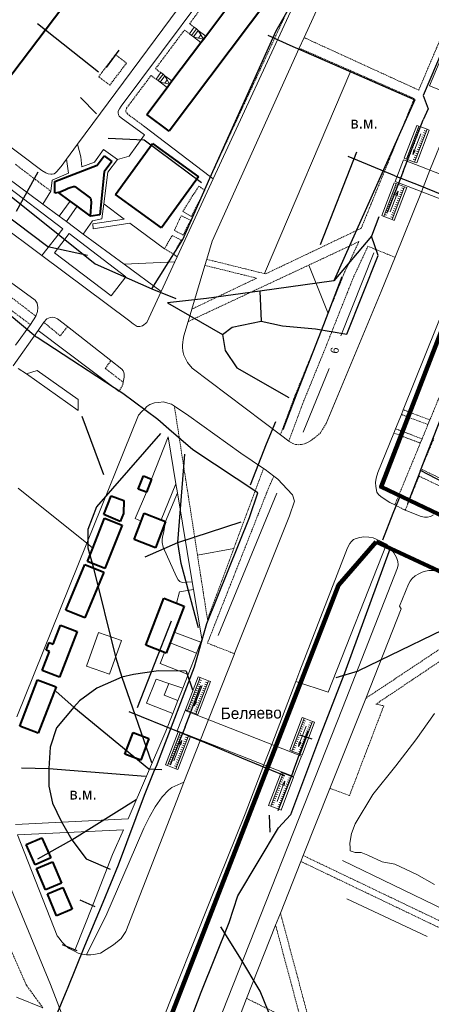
# Model space of a CAD drawing. Extents: x 13 to 4138, y -4831 to -1000.
# Tile 88 of 99: x 1640 to 1801, y -2923 to -2537. Entities that reach past the tile are written whole.
import ezdxf
from ezdxf.enums import TextEntityAlignment as Align

# ---------------------------------------------------------------- set-up
doc = ezdxf.new("R2010")
doc.units = 0
doc.header["$MEASUREMENT"] = 0
doc.linetypes.add('DASHED', pattern=[0.75, 0.5, -0.25])
for name, color, linetype in [('11', 7, 'CONTINUOUS'), ('24', 7, 'CONTINUOUS'), ('25', 7, 'CONTINUOUS'), ('40', 7, 'CONTINUOUS'), ('42', 7, 'CONTINUOUS'), ('5', 7, 'CONTINUOUS'), ('6', 7, 'CONTINUOUS'), ('7', 7, 'CONTINUOUS'), ('ВЕЛОПЕШЕХОДНЫЕ', 4, 'CONTINUOUS'), ('границы команд_1', 10, 'CONTINUOUS'), ('ЛЕСТНИЦЫ', 6, 'CONTINUOUS'), ('ПЕШЕХОДНЫЕ_ДОРОЖКИ', 3, 'CONTINUOUS'), ('ПЕШЕХОДНЫЕ_ПЕРЕХОДЫ', 1, 'CONTINUOUS'), ('ТРОТУАРЫ', 7, 'CONTINUOUS')]:
    doc.layers.add(name, color=color, linetype=linetype)
doc.styles.get("Standard").update_dxf_attribs({"font": 'txt', "height": 0.2})

msp = doc.modelspace()

# ---------------------------------------------------------------- linework, layer by layer
at = {"layer": '11', "color": 253, "linetype": 'Continuous', "lineweight": 0}
for p, q in [((1688.2, -2578.24), (1714.44, -2598.2)), ((1715.52, -2599.02), (1714.44, -2598.2)), ((1638.92, -2720.55), (1665.89, -2742.18)), ((1665.89, -2742.18), (1668.22, -2744.05)), ((1638.29, -2920.43), (1648.63, -2924.62))]:
    msp.add_line(p, q, dxfattribs=at)
at = {"layer": '24', "color": 253, "linetype": 'Continuous', "lineweight": 0}
for p, q in [((1785.76, -2467.69), (1751.17, -2543.56)), ((1662.29, -2585.39), (1717.63, -2510.58)), ((1679.34, -2570.49), (1723.5, -2511.42)), ((1820.48, -2514.55), (1800.37, -2562.57)), ((1750.04, -2524.4), (1715.52, -2599.02)), ((1751.17, -2543.56), (1749.29, -2547.73)), ((1749.29, -2547.73), (1715.09, -2623.52)), ((1800.37, -2562.57), (1812.09, -2567.13)), ((1648.28, -2595.76), (1609.15, -2566.64)), ((1678.26, -2572.42), (1678.7, -2571.51)), ((1678.7, -2571.51), (1679.34, -2570.49)), ((1678.15, -2573.09), (1678.26, -2572.42)), ((1678.32, -2573.92), (1678.15, -2573.09)), ((1678.58, -2574.43), (1678.32, -2573.92)), ((1679.34, -2575.07), (1678.58, -2574.43)), ((1688.61, -2581.81), (1679.34, -2575.07)), ((1682.53, -2590.12), (1688.61, -2581.81)), ((1800.63, -2595.67), (1806.94, -2579.94)), ((1657.93, -2591.29), (1662.29, -2585.39)), ((1662.29, -2585.39), (1663.57, -2590.37)), ((1663.57, -2590.37), (1663.96, -2594.32)), ((1668.91, -2592.54), (1672.47, -2587.58)), ((1672.47, -2587.58), (1677.94, -2591.52)), ((1677.94, -2591.52), (1682.53, -2590.12)), ((1655.81, -2594.16), (1654.82, -2595.38)), ((1655.81, -2594.16), (1657.93, -2591.29)), ((1658.75, -2596.83), (1657.93, -2591.29)), ((1663.96, -2594.32), (1668.91, -2592.54)), ((1677.94, -2591.52), (1674.12, -2596.48)), ((1648.59, -2608.95), (1634.32, -2598.39)), ((1649.8, -2596.72), (1648.28, -2595.76)), ((1650.76, -2597.1), (1649.8, -2596.72)), ((1651.71, -2597.22), (1650.76, -2597.1)), ((1652.28, -2597.22), (1651.71, -2597.22)), ((1652.26, -2599.63), (1658.75, -2596.83)), ((1653.04, -2597.03), (1652.28, -2597.22)), ((1653.62, -2596.72), (1653.04, -2597.03)), ((1654.31, -2596.02), (1653.62, -2596.72)), ((1654.82, -2595.38), (1654.31, -2596.02)), ((1674.12, -2596.48), (1672.57, -2608.91)), ((1797.23, -2604.13), (1800.63, -2595.67)), ((1656.52, -2618.71), (1632.76, -2600.65)), ((1651.82, -2603.93), (1652.26, -2599.63)), ((1715.52, -2599.02), (1701.31, -2629.74)), ((1648.59, -2608.95), (1651.82, -2603.93)), ((1786.9, -2629.86), (1797.23, -2604.13)), ((1654.99, -2613.68), (1648.59, -2608.95)), ((1654.99, -2613.68), (1659.32, -2607.77)), ((1657.93, -2615.86), (1662.1, -2609.82)), ((1672.57, -2608.91), (1671.84, -2614.81)), ((1672.57, -2608.91), (1680.59, -2614.83)), ((1625.15, -2611.94), (1648.27, -2629.2)), ((1657.93, -2615.86), (1654.99, -2613.68)), ((1664.49, -2620.72), (1657.93, -2615.86)), ((1664.49, -2620.72), (1668.1, -2615.58)), ((1671.84, -2614.81), (1668.1, -2615.58)), ((1680.59, -2614.83), (1668.21, -2616.7)), ((1668.21, -2616.7), (1668.41, -2618.69)), ((1668.41, -2618.69), (1682.73, -2616.41)), ((1682.73, -2616.41), (1696.38, -2626.51)), ((1648.27, -2629.2), (1656.52, -2618.71)), ((1653.27, -2628.11), (1659, -2620.58)), ((1659, -2620.58), (1681.24, -2637.51)), ((1680.58, -2632.61), (1664.49, -2620.72)), ((1715.09, -2623.52), (1712.97, -2630.66)), ((1648.27, -2629.2), (1682.2, -2654.53)), ((1675.51, -2645.04), (1653.27, -2628.11)), ((1699.9, -2628.68), (1701.31, -2629.74)), ((1701.31, -2629.74), (1700.45, -2631.59)), ((1680.58, -2632.61), (1700.45, -2631.59)), ((1695.04, -2643.31), (1680.58, -2632.61)), ((1700.45, -2631.59), (1695.04, -2643.31)), ((1712.26, -2633.04), (1707.16, -2650.21)), ((1712.97, -2630.66), (1712.26, -2633.04)), ((1781.48, -2643.36), (1786.9, -2629.86)), ((1645.56, -2646.74), (1630.34, -2635.54)), ((1681.24, -2637.51), (1675.51, -2645.04)), ((1695.04, -2643.31), (1689.41, -2655.48)), ((1759.91, -2695.11), (1781.48, -2643.36)), ((1646.41, -2647.89), (1645.56, -2646.74)), ((1646.68, -2649.61), (1646.41, -2647.89)), ((1807.62, -2646.12), (1790.12, -2689.76)), ((1645.94, -2653.04), (1646.53, -2651.22)), ((1646.53, -2651.22), (1646.68, -2649.61)), ((1707.16, -2650.21), (1705.72, -2655.08)), ((1637.87, -2664.36), (1643.75, -2656.31)), ((1643.75, -2656.31), (1645.94, -2653.04)), ((1649.05, -2655.41), (1646.78, -2658.62)), ((1650.23, -2654.07), (1649.05, -2655.41)), ((1651.49, -2653.51), (1650.23, -2654.07)), ((1652.44, -2653.43), (1651.49, -2653.51)), ((1653.23, -2653.56), (1652.44, -2653.43)), ((1654.41, -2654.06), (1653.23, -2653.56)), ((1658.3, -2657.09), (1654.41, -2654.06)), ((1682.2, -2654.53), (1684.07, -2656)), ((1684.07, -2656), (1685.65, -2657.05)), ((1686.75, -2657.05), (1687.72, -2656.73)), ((1687.72, -2656.73), (1689.41, -2655.48)), ((1705.72, -2655.08), (1704.05, -2660.72)), ((1646.78, -2658.62), (1636.99, -2672.48)), ((1678.57, -2682.61), (1646.78, -2658.62)), ((1675.36, -2670.4), (1658.3, -2657.09)), ((1685.65, -2657.05), (1686.75, -2657.05)), ((1703.61, -2663.2), (1703.45, -2664.38)), ((1703.45, -2664.38), (1703.45, -2665.36)), ((1703.77, -2662.22), (1703.61, -2663.2)), ((1704.05, -2660.72), (1703.77, -2662.22)), ((1703.45, -2665.36), (1703.53, -2666.57)), ((1703.53, -2666.57), (1703.69, -2667.31)), ((1703.69, -2667.31), (1704.02, -2668.32)), ((1704.02, -2668.32), (1704.59, -2669.66)), ((1679.66, -2673.75), (1675.36, -2670.4)), ((1704.59, -2669.66), (1705.48, -2671.17)), ((1705.48, -2671.17), (1707.21, -2673.38)), ((1642.2, -2675.64), (1638.97, -2673.51)), ((1646.37, -2674.36), (1642.2, -2675.64)), ((1662.47, -2690.04), (1642.2, -2675.64)), ((1662.51, -2685.72), (1646.37, -2674.36)), ((1679.66, -2673.75), (1680.17, -2674.44)), ((1680.17, -2674.44), (1680.42, -2675.09)), ((1680.42, -2675.09), (1680.58, -2675.82)), ((1680.58, -2675.82), (1680.58, -2676.96)), ((1707.21, -2673.38), (1741.9, -2699.61)), ((1680.19, -2678.97), (1680.01, -2679.89)), ((1680.58, -2676.96), (1680.19, -2678.97)), ((1662.47, -2690.04), (1662.51, -2685.72)), ((1690.65, -2687.65), (1689.43, -2688.46)), ((1692.52, -2687.08), (1690.65, -2687.65)), ((1694.22, -2686.84), (1692.52, -2687.08)), ((1695.93, -2686.67), (1694.22, -2686.84)), ((1699.17, -2687.57), (1695.93, -2686.67)), ((1700.26, -2688.3), (1699.17, -2687.57)), ((1687.48, -2690.49), (1686.2, -2691.85)), ((1688.62, -2689.36), (1687.48, -2690.49)), ((1689.43, -2688.46), (1688.62, -2689.36)), ((1705.91, -2692.14), (1700.26, -2688.3)), ((1789.38, -2691.59), (1787.12, -2697.22)), ((1790.12, -2689.76), (1789.38, -2691.59)), ((1686.2, -2691.85), (1665.89, -2742.18)), ((1726.31, -2706.74), (1705.91, -2692.14)), ((1799.84, -2695.56), (1800.59, -2693.73)), ((1786.45, -2698.91), (1780.21, -2714.45)), ((1787.12, -2697.22), (1786.45, -2698.91)), ((1691.35, -2717.01), (1697.78, -2700.34)), ((1697.78, -2700.34), (1700.86, -2718.81)), ((1741.9, -2699.61), (1745.21, -2702.11)), ((1796.83, -2702.85), (1797.52, -2701.17)), ((1735.26, -2712.81), (1726.31, -2706.74)), ((1735.89, -2713.24), (1735.26, -2712.81)), ((1739.35, -2715.81), (1735.89, -2713.24)), ((1780.21, -2714.45), (1779.54, -2716.66)), ((1740.93, -2716.98), (1739.35, -2715.81)), ((1744.5, -2720.88), (1740.93, -2716.98)), ((1779.54, -2716.66), (1779.21, -2718.29)), ((1779.21, -2718.29), (1779.37, -2719.91)), ((1684.93, -2732.48), (1689.31, -2722.18)), ((1695.04, -2732.97), (1700.86, -2718.81)), ((1696.85, -2733.67), (1701.47, -2722.44)), ((1700.86, -2718.81), (1701.47, -2722.44)), ((1701.47, -2722.44), (1707.28, -2757.3)), ((1746.61, -2723.16), (1744.5, -2720.88)), ((1779.37, -2719.91), (1779.78, -2722.11)), ((1779.78, -2722.11), (1780.43, -2723)), ((1745.48, -2731.43), (1747.45, -2725.68)), ((1747.45, -2725.68), (1746.61, -2723.16)), ((1780.43, -2723), (1781.4, -2723.9)), ((1781.4, -2723.9), (1784.82, -2726.17)), ((1784.82, -2726.17), (1786.82, -2727.1)), ((1791.47, -2729.51), (1797.16, -2731.62)), ((1687.21, -2733.56), (1684.93, -2732.48)), ((1696.02, -2738.16), (1696.85, -2733.67)), ((1724.07, -2785.13), (1745.48, -2731.43)), ((1797.16, -2731.62), (1798.46, -2731.95)), ((1798.46, -2731.95), (1799.59, -2731.95)), ((1799.59, -2731.95), (1800.8, -2731.71)), ((1800.8, -2731.71), (1802.02, -2730.97)), ((1695.48, -2740.64), (1695.7, -2739.13)), ((1695.48, -2741.93), (1695.48, -2740.64)), ((1695.7, -2739.13), (1696.02, -2738.16)), ((1769.76, -2741.56), (1769.13, -2742.3)), ((1770.57, -2740.75), (1769.76, -2741.56)), ((1771.62, -2740.34), (1770.57, -2740.75)), ((1773.09, -2739.94), (1771.62, -2740.34)), ((1774.63, -2739.7), (1773.09, -2739.94)), ((1776.66, -2739.78), (1774.63, -2739.7)), ((1778.28, -2740.1), (1776.66, -2739.78)), ((1779.74, -2740.67), (1778.28, -2740.1)), ((1781.2, -2741.32), (1779.74, -2740.67)), ((1782.99, -2742.3), (1781.2, -2741.32)), ((1665.89, -2742.18), (1638.37, -2810.42)), ((1695.91, -2743.66), (1695.48, -2741.93)), ((1701.08, -2755.4), (1695.91, -2743.66)), ((1768.21, -2743.95), (1749.56, -2792.28)), ((1783.51, -2742.57), (1760.63, -2800.65)), ((1769.13, -2742.3), (1768.21, -2743.95)), ((1783.51, -2742.57), (1782.99, -2742.3)), ((1784.37, -2743.35), (1783.51, -2742.57)), ((1785.43, -2744.49), (1784.37, -2743.35)), ((1786.48, -2745.95), (1785.43, -2744.49)), ((1787.46, -2747.82), (1786.48, -2745.95)), ((1787.94, -2749.29), (1787.46, -2747.82)), ((1788.11, -2750.67), (1787.94, -2749.29)), ((1766.27, -2806.92), (1787.92, -2751.84)), ((1787.92, -2751.84), (1788.11, -2750.67)), ((1797.57, -2753.58), (1798.87, -2753.09)), ((1798.87, -2753.09), (1800.13, -2752.86)), ((1800.13, -2752.86), (1801.11, -2752.86)), ((1801.11, -2752.86), (1802.33, -2752.86)), ((1701.72, -2756.58), (1701.08, -2755.4)), ((1702.37, -2757.23), (1701.72, -2756.58)), ((1703.34, -2757.55), (1702.37, -2757.23)), ((1707.28, -2757.3), (1703.34, -2757.55)), ((1707.28, -2757.3), (1707.8, -2760.41)), ((1792.13, -2758.29), (1792.86, -2757.07)), ((1792.86, -2757.07), (1793.67, -2756.02)), ((1793.67, -2756.02), (1794.81, -2755.04)), ((1794.81, -2755.04), (1796.19, -2754.23)), ((1796.19, -2754.23), (1797.57, -2753.58)), ((1707.8, -2760.41), (1702.35, -2761.32)), ((1707.8, -2760.41), (1710.9, -2779)), ((1788.64, -2766.83), (1792.13, -2758.29)), ((1702.35, -2761.32), (1701.05, -2765.69)), ((1775.38, -2803.11), (1789.37, -2767.89)), ((1789.37, -2767.89), (1788.64, -2766.83)), ((1665.81, -2790.46), (1670.55, -2777.21)), ((1670.55, -2777.21), (1679.47, -2780.4)), ((1679.47, -2780.4), (1674.74, -2793.65)), ((1700.24, -2777.07), (1710.6, -2781.07)), ((1711, -2779.97), (1710.6, -2781.07)), ((1710.9, -2779), (1711, -2779.97)), ((1698.58, -2781.36), (1709.01, -2785.38)), ((1710.6, -2781.07), (1709.01, -2785.38)), ((1696.39, -2785.05), (1694.7, -2789.44)), ((1709.01, -2785.38), (1705.72, -2793.69)), ((1713.7, -2811.41), (1723.89, -2785.58)), ((1723.89, -2785.58), (1724.07, -2785.13)), ((1674.74, -2793.65), (1665.81, -2790.46)), ((1694.7, -2789.44), (1705.72, -2793.69)), ((1693.11, -2795.56), (1689.35, -2805.04)), ((1698.15, -2797.28), (1693.11, -2795.56)), ((1705.72, -2793.69), (1703.56, -2799.13)), ((1749.56, -2792.28), (1747.95, -2796.48)), ((1698.15, -2797.28), (1696.32, -2801.89)), ((1703.56, -2799.13), (1698.15, -2797.28)), ((1703.56, -2799.13), (1701.64, -2803.98)), ((1747.95, -2796.48), (1738.52, -2821.19)), ((1760.63, -2800.65), (1747.95, -2796.48)), ((1696.32, -2801.89), (1701.64, -2803.98)), ((1761.35, -2838.48), (1775.38, -2803.11)), ((1689.35, -2805.04), (1699.62, -2809.06)), ((1701.64, -2803.98), (1699.62, -2809.06)), ((1716.8, -2932.06), (1766.27, -2806.92)), ((1699.62, -2809.06), (1696.88, -2815.98)), ((1710.55, -2819.41), (1713.7, -2811.41)), ((1696.88, -2815.98), (1682.18, -2850.47)), ((1704.01, -2836), (1710.55, -2819.41)), ((1738.52, -2821.19), (1735.45, -2829.22)), ((1735.45, -2829.22), (1728.13, -2848.4)), ((1698.02, -2839.15), (1699.32, -2838.17)), ((1699.32, -2838.17), (1704.01, -2836)), ((1701.18, -2843.19), (1704.01, -2836)), ((1750.88, -2864.85), (1761.35, -2838.48)), ((1692.74, -2845.65), (1695.5, -2841.75)), ((1695.5, -2841.75), (1698.02, -2839.15)), ((1681.24, -2894.62), (1701.18, -2843.19)), ((1690.47, -2849.64), (1692.74, -2845.65)), ((1688.28, -2854.11), (1690.47, -2849.64)), ((1728.13, -2848.4), (1714.2, -2882.93)), ((1682.18, -2850.47), (1637.85, -2852.63)), ((1680.24, -2854.76), (1638.74, -2856.77)), ((1638.74, -2856.77), (1654.21, -2896.38)), ((1680.24, -2854.76), (1676.02, -2864.47)), ((1682.51, -2867.4), (1688.28, -2854.11)), ((1676.02, -2864.47), (1668.38, -2883.99)), ((1749.96, -2867.17), (1750.88, -2864.85)), ((1673.74, -2887.73), (1682.51, -2867.4)), ((1741.92, -2887.43), (1749.96, -2867.17)), ((1636.22, -2878.11), (1651.61, -2915.55)), ((1668.38, -2883.99), (1661, -2902.39)), ((1714.2, -2882.93), (1693.6, -2934.53)), ((1665.8, -2903.78), (1673.74, -2887.73)), ((1740.02, -2892.2), (1741.92, -2887.43)), ((1728.61, -2920.96), (1740.02, -2892.2)), ((1654.21, -2896.38), (1654.99, -2897.28)), ((1679.35, -2897.44), (1681.24, -2894.62)), ((1654.99, -2897.28), (1656.12, -2898.74)), ((1656.12, -2898.74), (1657.34, -2900.04)), ((1657.34, -2900.04), (1658.72, -2901.18)), ((1673.5, -2901.75), (1676.42, -2899.96)), ((1676.42, -2899.96), (1679.35, -2897.44)), ((1658.72, -2901.18), (1660.59, -2902.16)), ((1660.59, -2902.16), (1661, -2902.39)), ((1661, -2902.39), (1662.46, -2903.21)), ((1662.46, -2903.21), (1664, -2903.62)), ((1664, -2903.62), (1665.8, -2903.78)), ((1665.8, -2903.78), (1667.49, -2903.86)), ((1667.49, -2903.86), (1669.36, -2903.62)), ((1669.36, -2903.62), (1671.31, -2903.13)), ((1671.31, -2903.13), (1673.5, -2901.75)), ((1651.61, -2915.55), (1662.6, -2943.91)), ((1726.43, -2926.44), (1728.61, -2920.96))]:
    msp.add_line(p, q, dxfattribs=at)
at = {"layer": '24', "color": 253, "linetype": 'DASHED', "lineweight": 0}
for p, q in [((1706.25, -2538.14), (1717.51, -2522.84)), ((1748.42, -2524.91), (1714.44, -2598.2)), ((1692.85, -2555.82), (1704.25, -2540.6)), ((1704.25, -2540.6), (1706.22, -2542.12)), ((1708.04, -2539.52), (1706.25, -2538.14)), ((1796.2, -2564.19), (1751.17, -2543.56)), ((1796.2, -2564.19), (1805.42, -2542.43)), ((1769.6, -2556.62), (1749.29, -2547.73)), ((1670.56, -2558.93), (1677.17, -2550.27)), ((1677.17, -2550.27), (1681.51, -2553.59)), ((1681.51, -2553.59), (1674.9, -2562.25)), ((1694.97, -2557.33), (1692.85, -2555.82)), ((1674.9, -2562.25), (1670.56, -2558.93)), ((1681.49, -2571.3), (1691.12, -2558.47)), ((1691.12, -2558.47), (1693.15, -2559.93)), ((1794.45, -2567.51), (1769.6, -2556.62)), ((1773.61, -2618.47), (1794.45, -2567.51)), ((1681.25, -2572.29), (1681.49, -2571.3)), ((1681.38, -2572.93), (1681.25, -2572.29)), ((1681.84, -2573.57), (1681.38, -2572.93)), ((1688.2, -2578.24), (1681.84, -2573.57)), ((1637.85, -2593.35), (1651.82, -2603.93)), ((1707.28, -2605.9), (1709.94, -2601.96)), ((1709.94, -2601.96), (1712.23, -2603.48)), ((1703.59, -2611.88), (1707.28, -2605.9)), ((1712.23, -2603.48), (1706.95, -2613.81)), ((1700.28, -2619.26), (1702.95, -2613.54)), ((1702.95, -2613.54), (1706.64, -2615.32)), ((1706.95, -2613.81), (1703.59, -2611.88)), ((1706.64, -2615.32), (1703.72, -2621.17)), ((1696.38, -2626.51), (1699.39, -2621.3)), ((1699.39, -2621.3), (1702.95, -2623.08)), ((1703.72, -2621.17), (1700.28, -2619.26)), ((1773.61, -2618.47), (1736.09, -2636.39)), ((1702.95, -2623.08), (1699.9, -2628.68)), ((1772.71, -2623.72), (1753.09, -2632.91)), ((1772.71, -2623.72), (1766.99, -2635.97)), ((1776.26, -2625.56), (1770.54, -2637.8)), ((1786.9, -2629.86), (1776.26, -2625.56)), ((1699.9, -2628.68), (1696.38, -2626.51)), ((1753.09, -2632.91), (1705.72, -2655.08)), ((1712.26, -2633.04), (1732.57, -2638.07)), ((1712.97, -2630.66), (1735.64, -2636.28)), ((1645.94, -2653.04), (1623.23, -2635.55)), ((1735.64, -2636.28), (1736.09, -2636.39)), ((1766.99, -2635.97), (1760.66, -2651.88)), ((1823.82, -2637.45), (1800.59, -2693.73)), ((1732.57, -2638.07), (1707.16, -2650.21)), ((1770.54, -2637.8), (1758.86, -2667.2)), ((1643.75, -2656.31), (1629.53, -2645.67)), ((1760.66, -2651.88), (1755.3, -2665.36)), ((1655.47, -2660.73), (1649.05, -2655.41)), ((1658.3, -2657.09), (1655.47, -2660.73)), ((1755.3, -2665.36), (1747.02, -2685.69)), ((1758.86, -2667.2), (1750.57, -2687.52)), ((1673.16, -2673.5), (1675.36, -2670.4)), ((1680.19, -2678.97), (1673.16, -2673.5)), ((1678.57, -2682.61), (1680.01, -2679.89)), ((1747.02, -2685.69), (1741.9, -2699.61)), ((1750.57, -2687.52), (1745.21, -2702.11)), ((1700.26, -2688.3), (1709.35, -2746.89)), ((1799.84, -2695.56), (1789.38, -2691.59)), ((1800.59, -2693.73), (1790.12, -2689.76)), ((1757.63, -2698.75), (1759.91, -2695.11)), ((1756.25, -2700.05), (1757.63, -2698.75)), ((1796.83, -2702.85), (1786.45, -2698.91)), ((1797.52, -2701.17), (1787.12, -2697.22)), ((1799.84, -2695.56), (1797.52, -2701.17)), ((1745.21, -2702.11), (1746.75, -2702.98)), ((1746.75, -2702.98), (1747.8, -2703.38)), ((1750.24, -2703.38), (1751.38, -2703.14)), ((1751.38, -2703.14), (1752.6, -2702.57)), ((1752.6, -2702.57), (1753.65, -2701.92)), ((1753.65, -2701.92), (1754.87, -2701.11)), ((1754.87, -2701.11), (1756.25, -2700.05)), ((1796.83, -2702.85), (1786.82, -2727.1)), ((1797.07, -2713.02), (1802.15, -2701.09)), ((1747.8, -2703.38), (1748.94, -2703.47)), ((1748.94, -2703.47), (1750.24, -2703.38)), ((1723.61, -2744.2), (1735.26, -2712.81)), ((1808.14, -2718.33), (1797.07, -2713.02)), ((1739.35, -2715.81), (1737.51, -2719.84)), ((1790.92, -2729.22), (1796.32, -2715.82)), ((1796.32, -2715.82), (1807.1, -2720.99)), ((1737.51, -2719.84), (1713.26, -2781.42)), ((1790.92, -2729.22), (1786.82, -2727.1)), ((1791.47, -2729.51), (1790.92, -2729.22)), ((1713.26, -2772.1), (1723.61, -2744.2)), ((1709.35, -2746.89), (1713.26, -2772.1)), ((1775.38, -2803.11), (1823, -2771.43)), ((1825.73, -2774.3), (1779.43, -2805.38)), ((1723.89, -2785.58), (1713.26, -2781.42)), ((1782.49, -2806.04), (1769.01, -2841.3)), ((1779.43, -2805.38), (1782.49, -2806.04)), ((1769.01, -2841.3), (1761.35, -2838.48)), ((1642.17, -2915.78), (1619.74, -2864.51)), ((1750.88, -2864.85), (1815.97, -2896.02)), ((1749.96, -2867.17), (1857.59, -2918.72)), ((1754.23, -2933.58), (1741.92, -2887.43)), ((1750.59, -2931.78), (1740.02, -2892.2)), ((1648.63, -2924.62), (1642.17, -2915.78)), ((1750.59, -2931.78), (1728.61, -2920.96))]:
    msp.add_line(p, q, dxfattribs=at)
at = {"layer": '25', "color": 253, "linetype": 'Continuous', "lineweight": 0}
for p, q in [((1795.46, -2578.05), (1790.53, -2590.95)), ((1796.27, -2578.36), (1791.34, -2591.26)), ((1796.27, -2578.36), (1795.46, -2578.05)), ((1796.78, -2579.47), (1795.96, -2579.16)), ((1799.52, -2579.6), (1796.27, -2578.36)), ((1795.23, -2583.51), (1794.42, -2583.2)), ((1797.01, -2581.41), (1794.56, -2587.8)), ((1799.52, -2579.6), (1794.59, -2592.5)), ((1795.54, -2582.7), (1794.73, -2582.39)), ((1795.85, -2581.89), (1795.04, -2581.58)), ((1796.16, -2581.09), (1795.35, -2580.78)), ((1800.33, -2579.91), (1795.4, -2592.81)), ((1796.47, -2580.28), (1795.66, -2579.97)), ((1797.98, -2583.63), (1797.17, -2583.32)), ((1798.29, -2582.82), (1797.47, -2582.51)), ((1798.59, -2582.02), (1797.78, -2581.71)), ((1798.9, -2581.21), (1798.09, -2580.9)), ((1799.21, -2580.4), (1798.4, -2580.09)), ((1800.33, -2579.91), (1799.52, -2579.6)), ((1793.69, -2587.54), (1792.88, -2587.23)), ((1794, -2586.73), (1793.19, -2586.42)), ((1794.31, -2585.93), (1793.5, -2585.62)), ((1794.62, -2585.12), (1793.81, -2584.81)), ((1794.93, -2584.31), (1794.11, -2584)), ((1796.74, -2586.85), (1795.93, -2586.55)), ((1797.05, -2586.05), (1796.24, -2585.74)), ((1797.36, -2585.24), (1796.55, -2584.93)), ((1797.67, -2584.44), (1796.86, -2584.13)), ((1791.34, -2591.26), (1790.53, -2590.95)), ((1792.46, -2590.76), (1791.65, -2590.45)), ((1792.77, -2589.96), (1791.96, -2589.65)), ((1793.08, -2589.15), (1792.27, -2588.84)), ((1793.38, -2588.34), (1792.57, -2588.03)), ((1795.2, -2590.89), (1794.39, -2590.58)), ((1795.51, -2590.08), (1794.7, -2589.77)), ((1795.82, -2589.28), (1795.01, -2588.96)), ((1796.13, -2588.47), (1795.32, -2588.16)), ((1796.44, -2587.66), (1795.63, -2587.35)), ((1786.93, -2600.16), (1790.2, -2591.65)), ((1790.2, -2591.65), (1834.23, -2608.6)), ((1794.59, -2592.5), (1791.34, -2591.26)), ((1794.9, -2591.69), (1794.08, -2591.38)), ((1795.4, -2592.81), (1794.59, -2592.5)), ((1781.67, -2613.49), (1786.6, -2600.59)), ((1782.48, -2613.8), (1787.41, -2600.9)), ((1785.73, -2615.05), (1790.66, -2602.14)), ((1786.54, -2615.35), (1791.47, -2602.45)), ((1786.6, -2600.59), (1787.41, -2600.9)), ((1786.8, -2602.51), (1787.61, -2602.82)), ((1830.96, -2617.11), (1786.93, -2600.16)), ((1787.1, -2601.71), (1787.91, -2602.02)), ((1787.41, -2600.9), (1790.66, -2602.14)), ((1789.54, -2602.64), (1790.35, -2602.95)), ((1790.66, -2602.14), (1791.47, -2602.45)), ((1784.99, -2611.99), (1787.44, -2605.6)), ((1785.25, -2606.55), (1786.07, -2606.86)), ((1785.56, -2605.74), (1786.37, -2606.05)), ((1785.87, -2604.93), (1786.68, -2605.24)), ((1786.18, -2604.13), (1786.99, -2604.44)), ((1786.49, -2603.32), (1787.3, -2603.63)), ((1788.31, -2605.86), (1789.12, -2606.17)), ((1788.61, -2605.06), (1789.43, -2605.37)), ((1788.92, -2604.25), (1789.73, -2604.56)), ((1789.23, -2603.44), (1790.04, -2603.76)), ((1784.02, -2609.77), (1784.83, -2610.08)), ((1784.33, -2608.97), (1785.14, -2609.28)), ((1784.64, -2608.16), (1785.45, -2608.47)), ((1784.95, -2607.35), (1785.76, -2607.66)), ((1786.76, -2609.9), (1787.58, -2610.21)), ((1787.07, -2609.09), (1787.88, -2609.4)), ((1787.38, -2608.28), (1788.19, -2608.59)), ((1787.69, -2607.48), (1788.5, -2607.79)), ((1788, -2606.67), (1788.81, -2606.98)), ((1781.67, -2613.49), (1782.48, -2613.8)), ((1782.48, -2613.8), (1785.73, -2615.05)), ((1782.79, -2613), (1783.6, -2613.31)), ((1783.1, -2612.19), (1783.91, -2612.5)), ((1783.4, -2611.39), (1784.22, -2611.7)), ((1783.71, -2610.58), (1784.53, -2610.89)), ((1785.22, -2613.93), (1786.03, -2614.24)), ((1785.53, -2613.12), (1786.34, -2613.43)), ((1785.84, -2612.32), (1786.65, -2612.63)), ((1786.15, -2611.51), (1786.96, -2611.82)), ((1786.46, -2610.7), (1787.27, -2611.01)), ((1785.73, -2615.05), (1786.54, -2615.35)), ((1709.59, -2794.66), (1704.66, -2807.57)), ((1710.41, -2794.97), (1705.47, -2807.88)), ((1710.41, -2794.97), (1709.59, -2794.66)), ((1710.91, -2796.09), (1710.1, -2795.78)), ((1713.65, -2796.21), (1710.41, -2794.97)), ((1709.37, -2800.12), (1708.56, -2799.81)), ((1711.14, -2798.03), (1708.7, -2804.42)), ((1713.65, -2796.21), (1708.72, -2809.12)), ((1709.68, -2799.32), (1708.86, -2799.01)), ((1709.98, -2798.51), (1709.17, -2798.2)), ((1710.29, -2797.7), (1709.48, -2797.39)), ((1714.46, -2796.52), (1709.53, -2809.43)), ((1710.6, -2796.9), (1709.79, -2796.59)), ((1712.42, -2799.44), (1711.61, -2799.13)), ((1712.73, -2798.63), (1711.92, -2798.32)), ((1713.04, -2797.83), (1712.23, -2797.52)), ((1713.34, -2797.02), (1712.53, -2796.71)), ((1714.46, -2796.52), (1713.65, -2796.21)), ((1708.14, -2803.35), (1707.32, -2803.04)), ((1708.44, -2802.54), (1707.63, -2802.23)), ((1708.75, -2801.74), (1707.94, -2801.43)), ((1709.06, -2800.93), (1708.25, -2800.62)), ((1710.88, -2803.47), (1710.07, -2803.16)), ((1711.19, -2802.67), (1710.38, -2802.36)), ((1711.5, -2801.86), (1710.68, -2801.55)), ((1711.8, -2801.05), (1710.99, -2800.74)), ((1712.11, -2800.25), (1711.3, -2799.94)), ((1705.47, -2807.88), (1704.66, -2807.57)), ((1706.59, -2807.38), (1705.78, -2807.07)), ((1706.9, -2806.57), (1706.09, -2806.26)), ((1707.21, -2805.77), (1706.4, -2805.46)), ((1707.52, -2804.96), (1706.71, -2804.65)), ((1707.83, -2804.15), (1707.02, -2803.85)), ((1709.34, -2807.51), (1708.53, -2807.19)), ((1709.65, -2806.7), (1708.83, -2806.39)), ((1709.95, -2805.89), (1709.14, -2805.58)), ((1710.26, -2805.09), (1709.45, -2804.78)), ((1710.57, -2804.28), (1709.76, -2803.97)), ((1701.41, -2815.8), (1704.56, -2807.81)), ((1704.56, -2807.81), (1750.14, -2825.77)), ((1708.72, -2809.12), (1705.47, -2807.88)), ((1709.03, -2808.31), (1708.22, -2808)), ((1709.53, -2809.43), (1708.72, -2809.12)), ((1750.48, -2810.6), (1745.55, -2823.51)), ((1751.29, -2810.91), (1746.36, -2823.82)), ((1751.29, -2810.91), (1750.48, -2810.6)), ((1754.54, -2812.15), (1751.29, -2810.91)), ((1752.03, -2813.97), (1749.59, -2820.36)), ((1754.54, -2812.15), (1749.61, -2825.06)), ((1750.56, -2815.26), (1749.75, -2814.95)), ((1750.87, -2814.45), (1750.06, -2814.14)), ((1751.18, -2813.64), (1750.37, -2813.33)), ((1755.35, -2812.46), (1750.42, -2825.37)), ((1751.49, -2812.84), (1750.68, -2812.53)), ((1751.8, -2812.03), (1750.99, -2811.72)), ((1753.31, -2815.38), (1752.5, -2815.07)), ((1753.62, -2814.57), (1752.81, -2814.26)), ((1753.92, -2813.77), (1753.11, -2813.46)), ((1754.23, -2812.96), (1753.42, -2812.65)), ((1755.35, -2812.46), (1754.54, -2812.15)), ((1696.78, -2829.17), (1701.71, -2816.26)), ((1697.6, -2829.48), (1702.53, -2816.57)), ((1700.84, -2830.72), (1705.77, -2817.81)), ((1746.99, -2833.77), (1701.41, -2815.8)), ((1701.6, -2818.99), (1702.41, -2819.3)), ((1701.65, -2831.03), (1706.59, -2818.13)), ((1701.71, -2816.26), (1702.53, -2816.57)), ((1701.91, -2818.19), (1702.72, -2818.5)), ((1702.22, -2817.38), (1703.03, -2817.69)), ((1702.53, -2816.57), (1705.77, -2817.81)), ((1704.35, -2819.12), (1705.16, -2819.43)), ((1704.65, -2818.31), (1705.46, -2818.62)), ((1705.77, -2817.81), (1706.59, -2818.13)), ((1749.02, -2819.29), (1748.21, -2818.98)), ((1749.33, -2818.48), (1748.52, -2818.17)), ((1749.64, -2817.68), (1748.83, -2817.37)), ((1749.95, -2816.87), (1749.14, -2816.56)), ((1750.26, -2816.06), (1749.44, -2815.75)), ((1751.77, -2819.41), (1750.96, -2819.1)), ((1752.08, -2818.61), (1751.26, -2818.3)), ((1752.38, -2817.8), (1751.57, -2817.49)), ((1752.69, -2816.99), (1751.88, -2816.68)), ((1753, -2816.19), (1752.19, -2815.88)), ((1700.06, -2823.03), (1700.87, -2823.34)), ((1700.11, -2827.66), (1702.55, -2821.27)), ((1700.37, -2822.22), (1701.18, -2822.53)), ((1700.68, -2821.41), (1701.49, -2821.72)), ((1700.98, -2820.61), (1701.8, -2820.92)), ((1701.29, -2819.8), (1702.11, -2820.11)), ((1703.11, -2822.34), (1703.92, -2822.65)), ((1703.42, -2821.54), (1704.23, -2821.85)), ((1703.73, -2820.73), (1704.54, -2821.04)), ((1704.04, -2819.92), (1704.85, -2820.23)), ((1747.48, -2823.32), (1746.67, -2823.01)), ((1747.79, -2822.51), (1746.98, -2822.2)), ((1748.1, -2821.71), (1747.29, -2821.4)), ((1748.41, -2820.9), (1747.6, -2820.59)), ((1748.72, -2820.09), (1747.9, -2819.79)), ((1750.23, -2823.45), (1749.41, -2823.13)), ((1750.53, -2822.64), (1749.72, -2822.33)), ((1750.84, -2821.83), (1750.03, -2821.52)), ((1751.15, -2821.03), (1750.34, -2820.72)), ((1751.46, -2820.22), (1750.65, -2819.91)), ((1698.83, -2826.25), (1699.64, -2826.56)), ((1699.14, -2825.45), (1699.95, -2825.76)), ((1699.44, -2824.64), (1700.26, -2824.95)), ((1699.75, -2823.83), (1700.56, -2824.14)), ((1701.57, -2826.38), (1702.38, -2826.69)), ((1701.88, -2825.57), (1702.69, -2825.88)), ((1702.19, -2824.76), (1703, -2825.07)), ((1702.5, -2823.96), (1703.31, -2824.27)), ((1702.8, -2823.15), (1703.62, -2823.46)), ((1746.36, -2823.82), (1745.55, -2823.51)), ((1749.61, -2825.06), (1746.36, -2823.82)), ((1750.14, -2825.77), (1746.99, -2833.77)), ((1749.92, -2824.25), (1749.11, -2823.94)), ((1750.42, -2825.37), (1749.61, -2825.06)), ((1696.78, -2829.17), (1697.6, -2829.48)), ((1697.6, -2829.48), (1700.84, -2830.72)), ((1697.9, -2828.67), (1698.71, -2828.98)), ((1698.21, -2827.87), (1699.02, -2828.18)), ((1698.52, -2827.06), (1699.33, -2827.37)), ((1700.34, -2829.6), (1701.15, -2829.91)), ((1700.65, -2828.8), (1701.46, -2829.11)), ((1700.84, -2830.72), (1701.65, -2831.03)), ((1700.95, -2827.99), (1701.77, -2828.3)), ((1701.26, -2827.18), (1702.08, -2827.49)), ((1737.28, -2845.14), (1742.21, -2832.24)), ((1738.09, -2845.45), (1743.02, -2832.55)), ((1741.33, -2846.69), (1746.27, -2833.79)), ((1742.15, -2847), (1747.08, -2834.1)), ((1742.21, -2832.24), (1743.02, -2832.55)), ((1742.4, -2834.16), (1743.21, -2834.47)), ((1742.71, -2833.35), (1743.52, -2833.66)), ((1743.02, -2832.55), (1746.27, -2833.79)), ((1745.15, -2834.28), (1745.96, -2834.59)), ((1746.27, -2833.79), (1747.08, -2834.1)), ((1740.6, -2843.64), (1743.04, -2837.25)), ((1740.86, -2838.19), (1741.67, -2838.5)), ((1741.17, -2837.39), (1741.98, -2837.7)), ((1741.48, -2836.58), (1742.29, -2836.89)), ((1741.79, -2835.77), (1742.6, -2836.08)), ((1742.09, -2834.97), (1742.91, -2835.28)), ((1743.61, -2838.32), (1744.42, -2838.63)), ((1743.91, -2837.51), (1744.72, -2837.82)), ((1744.22, -2836.7), (1745.03, -2837.01)), ((1744.53, -2835.9), (1745.34, -2836.21)), ((1744.84, -2835.09), (1745.65, -2835.4)), ((1739.32, -2842.22), (1740.13, -2842.53)), ((1739.63, -2841.42), (1740.44, -2841.73)), ((1739.94, -2840.61), (1740.75, -2840.92)), ((1740.25, -2839.81), (1741.06, -2840.12)), ((1740.55, -2839), (1741.37, -2839.31)), ((1742.06, -2842.35), (1742.88, -2842.66)), ((1742.37, -2841.54), (1743.18, -2841.85)), ((1742.68, -2840.74), (1743.49, -2841.05)), ((1742.99, -2839.93), (1743.8, -2840.24)), ((1743.3, -2839.12), (1744.11, -2839.43)), ((1737.28, -2845.14), (1738.09, -2845.45)), ((1738.09, -2845.45), (1741.33, -2846.69)), ((1738.4, -2844.64), (1739.21, -2844.95)), ((1738.7, -2843.84), (1739.52, -2844.15)), ((1739.01, -2843.03), (1739.82, -2843.34)), ((1740.83, -2845.57), (1741.64, -2845.88)), ((1741.14, -2844.77), (1741.95, -2845.08)), ((1741.45, -2843.96), (1742.26, -2844.27)), ((1741.76, -2843.16), (1742.57, -2843.46)), ((1741.33, -2846.69), (1742.15, -2847))]:
    msp.add_line(p, q, dxfattribs=at)
for points in [[(1794.28, -2587.69), (1794.85, -2587.91), (1793.92, -2589.48), (1794.28, -2587.69)], [(1787.72, -2605.71), (1787.15, -2605.49), (1788.08, -2603.93), (1787.72, -2605.71)], [(1708.41, -2804.31), (1708.99, -2804.53), (1708.06, -2806.09), (1708.41, -2804.31)], [(1702.84, -2821.38), (1702.26, -2821.16), (1703.19, -2819.6), (1702.84, -2821.38)], [(1749.3, -2820.25), (1749.87, -2820.47), (1748.95, -2822.03), (1749.3, -2820.25)], [(1743.33, -2837.36), (1742.75, -2837.14), (1743.68, -2835.57), (1743.33, -2837.36)]]:
    msp.add_3dface(points, dxfattribs=at)
at = {"layer": '40', "color": 253, "linetype": 'Continuous', "lineweight": 0}
for p, q in [((1735.64, -2636.28), (1769.6, -2556.62)), ((1765.68, -2660.67), (1778.55, -2628.05)), ((1760.66, -2651.88), (1753.09, -2632.91)), ((1750.83, -2698.54), (1761.01, -2673.5)), ((1717.53, -2778.42), (1740.47, -2722.51)), ((1709.35, -2746.89), (1723.61, -2744.2)), ((1795.09, -2819.34), (1802.36, -2809.09)), ((1787.16, -2829.6), (1795.09, -2819.34)), ((1778.24, -2840.84), (1787.16, -2829.6)), ((1771.3, -2852.42), (1778.24, -2840.84)), ((1769.82, -2856.22), (1771.3, -2852.42)), ((1769.15, -2860.02), (1769.82, -2856.22)), ((1769.32, -2862.01), (1769.15, -2860.02)), ((1769.32, -2863), (1769.32, -2862.01)), ((1771.3, -2863.66), (1769.32, -2863)), ((1773.62, -2863.66), (1771.3, -2863.66)), ((1776.26, -2864.65), (1773.62, -2863.66)), ((1781.87, -2867.3), (1776.26, -2864.65)), ((1766.23, -2866.85), (1806.33, -2886.19)), ((1786.83, -2868.29), (1781.87, -2867.3)), ((1795.42, -2872.26), (1786.83, -2868.29)), ((1802.36, -2876.23), (1795.42, -2872.26)), ((1768.03, -2881.85), (1799.49, -2896.58))]:
    msp.add_line(p, q, dxfattribs=at)
at = {"layer": '6', "color": 253, "linetype": 'Continuous', "lineweight": 40}
for p, q in [((1677.22, -2504.08), (1628.73, -2568.23)), ((1738.72, -2526.54), (1698.19, -2580.39)), ((1712.61, -2542.96), (1724.07, -2527.74)), ((1710.69, -2545.51), (1711.65, -2544.24)), ((1711.65, -2544.24), (1712.61, -2542.96)), ((1699.33, -2560.61), (1710.69, -2545.51)), ((1689.41, -2573.78), (1697.41, -2563.15)), ((1697.41, -2563.15), (1698.37, -2561.88)), ((1698.37, -2561.88), (1699.33, -2560.61)), ((1698.19, -2580.39), (1689.41, -2573.78)), ((1677.11, -2605.15), (1691.68, -2585.13)), ((1691.68, -2585.13), (1709.78, -2598.3)), ((1670.01, -2593.68), (1672.66, -2590.01)), ((1672.66, -2590.01), (1675.7, -2592.19)), ((1653.4, -2600.16), (1670.01, -2593.68)), ((1675.7, -2592.19), (1672.66, -2596.25)), ((1672.66, -2596.25), (1671.02, -2613.2)), ((1709.78, -2598.3), (1695.2, -2618.32)), ((1653.4, -2604.68), (1653.4, -2600.16)), ((1658.55, -2602.78), (1659.76, -2602.34)), ((1659.76, -2602.34), (1660.65, -2602.08)), ((1660.65, -2602.08), (1661.22, -2602.08)), ((1661.22, -2602.08), (1667.33, -2606.6)), ((1654.8, -2604.45), (1653.4, -2604.68)), ((1654.8, -2604.45), (1657.54, -2603.29)), ((1659.32, -2607.77), (1654.8, -2604.45)), ((1657.54, -2603.29), (1658.55, -2602.78)), ((1695.2, -2618.32), (1677.11, -2605.15)), ((1662.1, -2609.82), (1659.32, -2607.77)), ((1667.19, -2613.56), (1662.1, -2609.82)), ((1667.64, -2608.32), (1667.19, -2613.56)), ((1667.33, -2606.6), (1667.52, -2607.17)), ((1667.52, -2607.17), (1667.64, -2608.32)), ((1667.44, -2613.74), (1667.19, -2613.56)), ((1671.02, -2613.2), (1667.44, -2613.74)), ((1686.07, -2720.9), (1688.12, -2715.73)), ((1688.12, -2715.73), (1691.35, -2717.01)), ((1691.35, -2717.01), (1689.31, -2722.18)), ((1689.31, -2722.18), (1686.07, -2720.9)), ((1672.64, -2730.87), (1675.44, -2723.55)), ((1675.44, -2723.55), (1680.49, -2725.38)), ((1680.49, -2725.38), (1680.28, -2730.44)), ((1668.22, -2744.05), (1672.89, -2732.34)), ((1678.99, -2733.67), (1672.64, -2730.87)), ((1672.89, -2732.34), (1679.74, -2735.07)), ((1680.28, -2730.44), (1678.99, -2733.67)), ((1684.44, -2740.77), (1687.21, -2733.56)), ((1687.21, -2733.56), (1688.42, -2730.42)), ((1688.42, -2730.42), (1695.04, -2732.97)), ((1696.85, -2733.67), (1692.87, -2744.01)), ((1695.04, -2732.97), (1696.85, -2733.67)), ((1679.74, -2735.07), (1672.96, -2752.09)), ((1692.87, -2744.01), (1684.44, -2740.77)), ((1666.11, -2749.36), (1668.22, -2744.05)), ((1672.96, -2752.09), (1666.11, -2749.36)), ((1657.71, -2768.47), (1665.14, -2750.48)), ((1665.14, -2750.48), (1672.53, -2753.53)), ((1672.53, -2753.53), (1665.1, -2771.52)), ((1689.05, -2782.22), (1696.15, -2763.8)), ((1696.15, -2763.8), (1701.05, -2765.69)), ((1665.1, -2771.52), (1657.71, -2768.47)), ((1704.16, -2766.89), (1700.24, -2777.07)), ((1701.05, -2765.69), (1704.16, -2766.89)), ((1652.64, -2781.83), (1655.58, -2774.31)), ((1655.58, -2774.31), (1662.11, -2776.87)), ((1662.11, -2776.87), (1655.12, -2794.75)), ((1700.24, -2777.07), (1698.58, -2781.36)), ((1649.91, -2784.19), (1651.07, -2781.22)), ((1651.25, -2784.72), (1649.91, -2784.19)), ((1651.07, -2781.22), (1652.64, -2781.83)), ((1696.39, -2785.05), (1689.05, -2782.22)), ((1698.58, -2781.36), (1697.06, -2785.31)), ((1648.36, -2792.11), (1651.25, -2784.72)), ((1697.06, -2785.31), (1696.39, -2785.05)), ((1655.12, -2794.75), (1648.36, -2792.11)), ((1639.56, -2813.99), (1646.55, -2795.78)), ((1646.55, -2795.78), (1653.84, -2798.58)), ((1653.84, -2798.58), (1646.85, -2816.79)), ((1646.85, -2816.79), (1639.56, -2813.99)), ((1680.85, -2825.07), (1684.08, -2816.56)), ((1684.08, -2816.56), (1690.27, -2818.91)), ((1690.27, -2818.91), (1687.05, -2827.42)), ((1687.05, -2827.42), (1680.85, -2825.07)), ((1642.07, -2860.56), (1648.19, -2857.83)), ((1648.19, -2857.83), (1651.74, -2865.8)), ((1645.62, -2868.53), (1642.07, -2860.56)), ((1651.74, -2865.8), (1645.62, -2868.53)), ((1646.11, -2869.97), (1652.39, -2867.31)), ((1652.39, -2867.31), (1655.94, -2875.72)), ((1649.66, -2878.37), (1646.11, -2869.97)), ((1655.94, -2875.72), (1649.66, -2878.37)), ((1650.4, -2879.91), (1656.48, -2877.33)), ((1654.06, -2888.53), (1650.4, -2879.91)), ((1656.48, -2877.33), (1660.14, -2885.95)), ((1660.14, -2885.95), (1654.06, -2888.53))]:
    msp.add_line(p, q, dxfattribs=at)
at = {"layer": '7', "color": 253, "linetype": 'Continuous', "lineweight": 0}
for p, q in [((1706.22, -2542.12), (1708.04, -2539.52)), ((1707.01, -2542.69), (1708.92, -2540.18)), ((1707.79, -2543.25), (1709.65, -2540.73)), ((1708.04, -2539.52), (1708.92, -2540.18)), ((1708.92, -2540.18), (1709.65, -2540.73)), ((1709.65, -2540.73), (1712.61, -2542.96)), ((1709.65, -2540.73), (1710.65, -2542.49)), ((1707.01, -2542.69), (1706.22, -2542.12)), ((1707.79, -2543.25), (1707.01, -2542.69)), ((1709.72, -2543.74), (1707.79, -2543.25)), ((1710.69, -2545.51), (1707.79, -2543.25)), ((1710.65, -2542.49), (1709.72, -2543.74)), ((1711.65, -2544.24), (1709.72, -2543.74)), ((1710.65, -2542.49), (1711.65, -2544.24)), ((1693.15, -2559.93), (1694.97, -2557.33)), ((1693.92, -2560.48), (1693.15, -2559.93)), ((1693.92, -2560.48), (1695.82, -2557.97)), ((1694.72, -2561.06), (1696.58, -2558.54)), ((1694.97, -2557.33), (1695.82, -2557.97)), ((1695.82, -2557.97), (1696.58, -2558.54)), ((1696.58, -2558.54), (1699.33, -2560.61)), ((1696.58, -2558.54), (1697.47, -2560.21)), ((1694.72, -2561.06), (1693.92, -2560.48)), ((1696.54, -2561.47), (1694.72, -2561.06)), ((1697.41, -2563.15), (1694.72, -2561.06)), ((1697.47, -2560.21), (1696.54, -2561.47)), ((1698.37, -2561.88), (1696.54, -2561.47)), ((1697.47, -2560.21), (1698.37, -2561.88))]:
    msp.add_line(p, q, dxfattribs=at)
at = {"layer": 'ВЕЛОПЕШЕХОДНЫЕ'}
msp.add_lwpolyline([(1666.19, -2629.18), (1650.64, -2625.74), (1554.61, -2553.3), (1556.98, -2542.22)], dxfattribs=at)
at = {"layer": 'границы команд_1', "color": 6, "lineweight": 100}
msp.add_lwpolyline([(1963.4, -2288.16), (2704.48, -2703.65), (2532.48, -3033.92), (2506.23, -3048.96), (2486.41, -3056.28), (1781.42, -2720.03), (1883.34, -2455.8)], close=True, dxfattribs=at)
msp.add_lwpolyline([(1779.52, -2741.6), (1764.65, -2758.68), (1607.57, -3162.76), (1788.76, -3230.7), (1840.59, -3253.43), (1853.77, -3268.69), (1927.89, -3424.51), (1955.3, -3442.51), (1951.82, -3475.86), (1971.65, -3484.91), (1987.02, -3517.09), (2008.92, -3527.81), (2043.23, -3576.27), (2102.89, -3636.41), (2227.87, -3588.95), (2270.53, -3545.85), (2492.53, -3108.59), (2488.23, -3086.64), (2463.45, -3062.28), (2129.87, -2904.6), (1779.52, -2741.6)], dxfattribs=at)
at = {"layer": 'ЛЕСТНИЦЫ'}
for points in [[(1673.66, -2555.33), (1678.66, -2548.54)], [(1663.4, -2567.08), (1669.76, -2573.47)], [(1790.05, -2596.17), (1797.91, -2575.82)], [(1771.77, -2588.53), (1757.49, -2624.92)], [(1790.05, -2596.17), (1783.84, -2612.26)], [(1685.79, -2806.69), (1699.19, -2772.68)], [(1704.49, -2814.23), (1706.42, -2809.14), (1710.64, -2798.06)], [(1704.49, -2814.23), (1702.57, -2819.16), (1698.6, -2829.34)], [(1746.88, -2831.77), (1752.86, -2815.79)], [(1746.88, -2831.77), (1740.84, -2847.22)]]:
    msp.add_lwpolyline(points, dxfattribs=at)
at = {"layer": 'ПЕШЕХОДНЫЕ_ДОРОЖКИ'}
for points in [[(1646.54, -2538.06), (1670.42, -2557.04)], [(1737.03, -2542.64), (1745.54, -2546.54), (1794.67, -2567.98)], [(1794.67, -2567.98), (1762.94, -2639.07)], [(1674.31, -2583.12), (1688.46, -2583.68), (1710.92, -2600.43)], [(1786.82, -2597.88), (1768.53, -2590.23)], [(1646.71, -2596.39), (1638.18, -2611.84)], [(1786.82, -2597.88), (1795.99, -2601.39), (1826.79, -2613.98)], [(1780.6, -2613.97), (1777.66, -2621.59), (1762.94, -2639.07), (1733.77, -2643.12), (1712.94, -2646.01), (1697.59, -2647.72)], [(1719.18, -2660.13), (1723, -2657.27), (1734.35, -2654.91), (1742.75, -2656.8), (1755.64, -2657.95), (1767.97, -2660.08), (1780.29, -2629.15), (1777.66, -2621.59)], [(1733.77, -2643.12), (1734.35, -2654.91)], [(1697.59, -2647.72), (1719.18, -2660.13), (1720.23, -2666.47), (1724.82, -2673.25), (1745.26, -2684.87)], [(1672.54, -2715.31), (1664.03, -2692.44)], [(1694.87, -2699.12), (1669.69, -2727.89), (1666.3, -2736.81), (1666.24, -2744.04), (1668.34, -2751.38), (1677.11, -2786.78)], [(1709.8, -2775.35), (1702.96, -2750.15), (1701.59, -2741.87), (1704.32, -2707.19)], [(1688.84, -2747.5), (1701.59, -2741.87), (1726.54, -2733.76)], [(1919.08, -2816.16), (1896.53, -2805.75), (1879.54, -2797.91), (1854.71, -2786.45), (1822.74, -2771.95), (1817.99, -2770.29), (1772.54, -2792.29)], [(1677.11, -2786.78), (1679.59, -2794.79), (1691.23, -2828.32)], [(1704.94, -2792.36), (1694.02, -2792.32), (1684.27, -2793.77), (1679.59, -2794.79), (1669.8, -2799.16), (1663.04, -2804.06), (1660.86, -2806.61), (1654.05, -2814.72), (1651.49, -2822.26), (1650.99, -2830.67), (1650.94, -2837.53), (1652.47, -2844.26), (1655.77, -2851.37), (1660, -2858.69), (1665.68, -2866.08), (1675.03, -2870.23)], [(1704.94, -2792.36), (1707.4, -2799.77)], [(1763.83, -2794.96), (1772.54, -2792.29)], [(1653.88, -2800.43), (1660.86, -2806.61), (1690.3, -2830.77)], [(1701.25, -2815.93), (1682.55, -2808.39)], [(1743.64, -2833.48), (1726.82, -2826.54), (1715.68, -2821.94), (1701.25, -2815.93)], [(1754.37, -2819.09), (1749.63, -2817.5)], [(1640.29, -2830.38), (1650.99, -2830.67), (1688.97, -2833.67)], [(1690.3, -2830.77), (1695.36, -2831.04)], [(1646.65, -2866.19), (1660, -2858.69), (1685.3, -2842.84)], [(1737.92, -2855.7), (1737.6, -2848.92)], [(1663.17, -2882.24), (1669.03, -2884.84)], [(1811.89, -2961.26), (1789.23, -2950.14), (1775.89, -2953.11), (1752.93, -2942.25), (1741.64, -2937.06), (1733.99, -2918.12), (1725.99, -2904.73), (1718.57, -2892.86)], [(1656.17, -2899.77), (1661.93, -2902.08)]]:
    msp.add_lwpolyline(points, dxfattribs=at)
at = {"layer": 'ПЕШЕХОДНЫЕ_ПЕРЕХОДЫ'}
for points in [[(1730.16, -2719.23), (1736.43, -2703.09), (1740.04, -2694.34)], [(1788.86, -2723.54), (1786.01, -2730.54), (1781.99, -2740.91)]]:
    msp.add_lwpolyline(points, dxfattribs=at)
at = {"layer": 'ТРОТУАРЫ'}
for points in [[(2172.8, -1859.09), (2168.64, -1865.44), (2166.41, -1868.86), (2164.68, -1870.6), (2147.69, -1897.97), (2119.2, -1946.57), (2114.98, -1953.7), (2064.82, -2036.35), (2047.64, -2062.81), (2018.47, -2108.3), (1943.55, -2232.7), (1929.29, -2258.01), (1919.39, -2278.3), (1918.48, -2286.61), (1913.88, -2293.78), (1910.81, -2303.67), (1903.05, -2319.44), (1882.48, -2359.02), (1838.51, -2463.16), (1836.68, -2467.99), (1820.75, -2512.6), (1797.93, -2566.28), (1799.96, -2571.53), (1797.93, -2575.82)], [(1195.57, -2269.36), (1201.53, -2273.73), (1207.09, -2277.95), (1210.85, -2281.74), (1215.94, -2283.78), (1218.38, -2286.28), (1266.92, -2323.03), (1358.78, -2394.51), (1422.43, -2439.97), (1443.34, -2455.78), (1471.3, -2476.92), (1522.39, -2515.49), (1526.64, -2518.74), (1559.92, -2545.42), (1641.43, -2610.13), (1669.13, -2632.38), (1691.36, -2642.24), (1700.85, -2646.02)], [(1733.09, -2722.43), (1707.57, -2705.49), (1698.12, -2697.42), (1693.84, -2693.59), (1680.01, -2683.3), (1646.39, -2661.4), (1645.85, -2661.07), (1612.73, -2633.43), (1532.36, -2568.66), (1514.48, -2554.7), (1507.86, -2550.08), (1494.54, -2540.79), (1448.75, -2505.43), (1424.73, -2487.5), (1419.32, -2483.84), (1387.63, -2459.63), (1369.83, -2446.58), (1345.86, -2428.54), (1305.85, -2398.32), (1242.58, -2351.29), (1226.41, -2339.24), (1173.48, -2299.53)], [(1691.36, -2642.24), (1703.65, -2622.89), (1714.18, -2598.73), (1740.28, -2540.94), (1752.43, -2519.46), (1752.56, -2519.23)], [(1742.98, -2697.54), (1748.52, -2683.16), (1758.9, -2656.25), (1766.19, -2637.37)], [(1796.84, -2713.62), (1815.38, -2666.4), (1824.54, -2643.04)], [(1796.84, -2713.62), (1791.79, -2726.74)], [(1812.47, -2721.7), (1796.84, -2713.62)], [(1585.37, -3103.24), (1612.97, -3029.86), (1648.62, -2940.54), (1658.16, -2917.43), (1658.26, -2917.21), (1665.18, -2900.37), (1672.28, -2883.14), (1678.29, -2868.53), (1688.56, -2841.14), (1692.23, -2831.97), (1693.55, -2829.07), (1694.49, -2826.62), (1708.2, -2790.66), (1713.05, -2773.65), (1729.8, -2732.06), (1733.09, -2722.43)], [(1784.93, -2744.11), (1767.09, -2793.26), (1757.63, -2817.39), (1745.85, -2848.91), (1741.17, -2854)], [(1481.72, -3515.94), (1496.11, -3480.39), (1497.97, -3475.8), (1525.95, -3409.04), (1555.89, -3329.08), (1555.97, -3328.87), (1584.5, -3255.59), (1586.12, -3251.43), (1596.07, -3227.63), (1608.32, -3198.31), (1617.06, -3174.71), (1619.23, -3169.06), (1624.85, -3154.99), (1639.26, -3119.42), (1640.31, -3116.83), (1700.01, -2958.8), (1703.48, -2949.49), (1708.51, -2934.66), (1706.83, -2928.88), (1710.78, -2918.53), (1721.82, -2891.16), (1725.22, -2880.69), (1741.17, -2854)]]:
    msp.add_lwpolyline(points, dxfattribs=at)

# ---------------------------------------------------------------- texts
at = {"layer": '42', "color": 253, "linetype": 'Continuous', "lineweight": 0}
msp.add_text('6', height=3.2, rotation=81.2598, dxfattribs=at).set_placement((1763.2, -2666.43), align=Align.MIDDLE)
at = {"layer": '5', "color": 253, "linetype": 'Continuous', "lineweight": 0}
for p in [(1774.76, -2577.04), (1664.45, -2840.59)]:
    msp.add_text('в.м.', height=4.5, dxfattribs=at).set_placement(p, align=Align.MIDDLE)
msp.add_text('Беляево', height=4.5, rotation=0.7417, dxfattribs=at).set_placement((1730.45, -2808.92), align=Align.MIDDLE)

doc.saveas('drawing.dxf')
